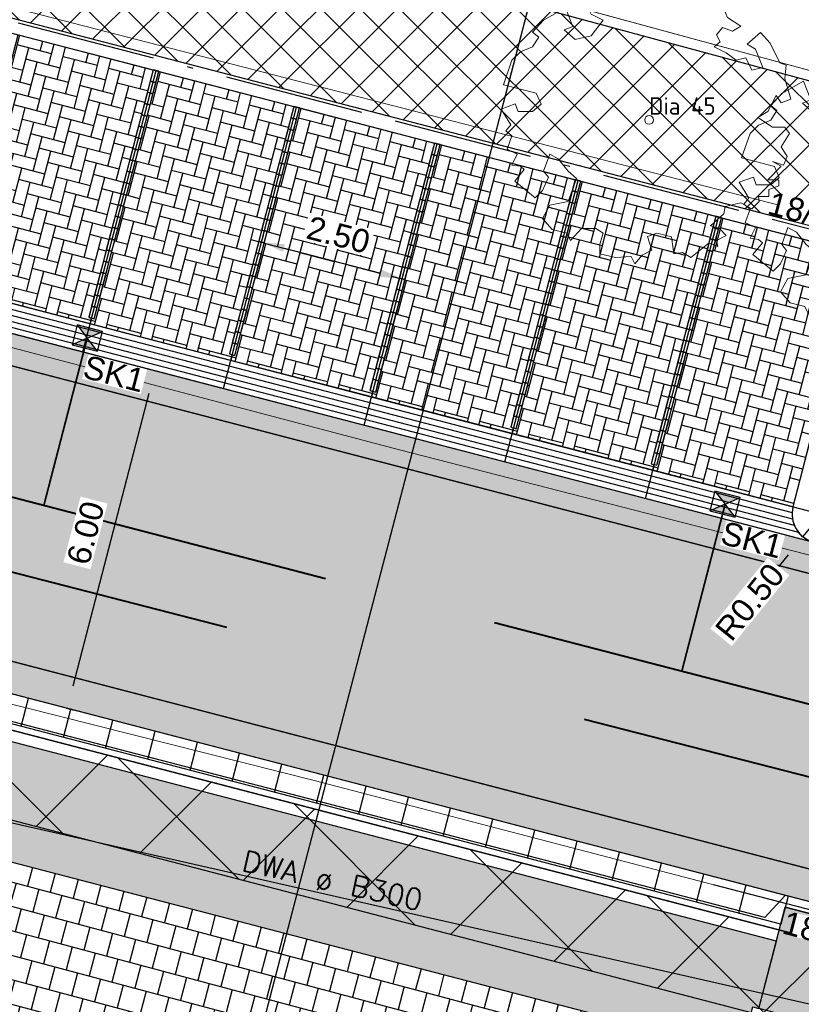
# Model space of a CAD drawing. Header units: metres. Extents: x 252743 to 254903, y 592696 to 593766.
# Tile 29 of 174: x 253704 to 253718, y 592955 to 592972. Entities that reach past the tile are written whole.
import ezdxf
from ezdxf.enums import TextEntityAlignment as Align
from ezdxf.lldxf.tags import DXFTag

# ---------------------------------------------------------------- set-up
doc = ezdxf.new("R2010")
doc.units = ezdxf.units.M
doc.set_wipeout_variables(frame=1)
for name, pattern in [('ACAD_ISO11W100', [33, 12, -3, 12, -3, 0, -3]), ('CENTER', [50.8, 31.75, -6.35, 6.35, -6.35]), ('HIDDEN', [9.525, 6.35, -3.175]), ('IMPORT-KG-KADASTRAAL-SO _2_', [0]), ('IMPORT-KG-PERCEEL-SO _2_', [0])]:
    doc.linetypes.add(name, pattern=pattern)
for name, color, linetype, lineweight in [('132034000_dwg', 8, 'Continuous', 5), ('B-BH-GR-BEPLANTING_CULTUUR_HEESTERS-G', 250, 'Continuous', 18), ('B-BH-KG-GRENS_KADASTRAAL-G', 250, 'IMPORT-KG-KADASTRAAL-SO _2_', 18), ('B-BH-KG-GRENS_PERCEEL-G', 250, 'IMPORT-KG-PERCEEL-SO _2_', 18), ('B-BH-VH-OPENVERHARDING-G', 250, 'Continuous', 18), ('B-WE-GR-BOOM-S2', 8, 'Continuous', 9), ('B-WE-GR-BOOM_STAMDIAMETER-T', 7, 'Continuous', 25), ('N-RI-DWA-PVC', 12, 'CENTER', 40), ('N-RI-HWA-PVC', 150, 'ACAD_ISO11W100', 40), ('N-RI-HWA-PVC125 KOLKAANSLUITING', 140, 'HIDDEN', 35), ('N-woningen', 1, 'Continuous', 0)]:
    doc.layers.add(name, color=color, linetype=linetype, lineweight=lineweight)
doc.layers.add('ALGEMEEN HULP', color=6, linetype='Continuous', plot=False)
for name, color, linetype in [('ALGEMEEN TEKST 200', 7, 'Continuous'), ('B-RI-DWA-BETON', 8, 'Continuous'), ('B-RI-TEKST 200', 8, 'Continuous'), ('N-GR-ARC-GROENVOORZIENING-N', 82, 'Continuous'), ('N-KL-NUTSSTROOK', 10, 'Continuous'), ('N-RI-KOLK-STRAATKOLK', 7, 'Continuous'), ('N-WB-AANDUIDING PROFIEL', 4, 'Continuous'), ('N-WB-ANTIWORTELSCHERM', 6, 'ZIGZAG'), ('N-WB-ARC-BETONSTEEN KF', 253, 'Continuous'), ('N-WB-ARC-BETONTEGEL 30X30', 8, 'Continuous'), ('N-WB-ARC-SBS-KF-ROODBRUIN-PARKEREN', 24, 'Continuous'), ('N-WB-ARC-SBS-KF-ROODBRUIN-RIJBAAN', 24, 'Continuous'), ('N-WB-BAND TEKST 200', 7, 'Continuous'), ('N-WB-BAND TROTTOIRBAND 18 20', 7, 'ACAD_ISO11W100'), ('N-WB-BOCHTSTRAAL', 7, 'Continuous'), ('N-WB-INRITBLOK 18 20', 2, 'Continuous'), ('N-WB-KANTVERHARDING', 2, 'Continuous'), ('N-WB-MATERIAALGRENS', 1, 'Continuous'), ('N-WB-MOLGOOT GEBAKKEN DF', 8, 'Continuous')]:
    doc.layers.add(name, color=color, linetype=linetype)
doc.layers.add('B-WE-KG-GRENS_PERCEEL-G', color=7, linetype='KG-PERCEEL-SO', lineweight=18, true_color=0x00a6ff)
doc.layers.get('0').freeze()
doc.styles.add('B_STANDARD 200', font='txt.shx', dxfattribs={"height": 0.36})
doc.styles.add('N_STANDARD 200', font='arial.ttf', dxfattribs={"height": 0.4})
doc.styles.add('NLCS-ISO', font='txt')
doc.styles.get("Standard").update_dxf_attribs({"font": 'simplex.shx'})
tags = doc.linetypes.add('KG-PERCEEL-SO', pattern='A,5.5,-2,["P",Standard,S=1.8,R=0,X=-0.5,Y=-0.9],-2,5.5,-2,[5,NLCS.SHX,S=0.75,R=0,X=0,Y=0],-2', length=19).pattern_tags.tags
tags[6] = DXFTag(74, 10)
doc.linetypes.add('ZIGZAG', pattern='A,0.00254,-5.08,[131,ltypeshp.shx,S=5.08,R=0,X=-5.08,Y=0],-10.16,[131,ltypeshp.shx,S=5.08,R=180,X=5.08,Y=0],-5.08', length=20.32254)
doc.dimstyles.new('N_DIMENSION 200', dxfattribs={"dimtxt": 0.4, "dimasz": 0.4, "dimexe": 0.125, "dimexo": 0.125, "dimgap": 0.25, "dimtad": 1, "dimzin": 3, "dimdsep": 46, "dimtxsty": 'N_STANDARD 200', "dimcen": 0, "dimazin": 3, "dimtfac": 1, "dimtix": 1, "dimtmove": 2, "dimatfit": 3, "dimfxl": 0.125, "dimfxlon": 1, "dimtfill": 1, "dimtolj": 1, "dimtzin": 0, "dimarcsym": 0})
pattern_1 = [(165.067, (253716.5436, 592954.40695), (-0.104725, -0.392675), []), (255.067, (253716.5436, 592954.40695), (0.09161254, -0.44503746), [0.4064, -0.4064])]

# ---------------------------------------------------------------- blocks, each defined once
blk = doc.blocks.new('*D470')
at = {"layer": 'ALGEMEEN TEKST 200', "color": 0, "lineweight": -2, "transparency": 16777216}
for p, q in [((253708.293, 592968.337), (253708.324, 592968.458)), ((253708.68, 592968.236), (253710.324, 592967.808)), ((253710.711, 592967.707), (253710.743, 592967.828))]:
    blk.add_line(p, q, dxfattribs=at)
at = {"layer": 'ALGEMEEN TEKST 200', "color": 0, "transparency": 16777216}
for points in [[(253708.696, 592968.3), (253708.663, 592968.171), (253708.293, 592968.337)], [(253710.341, 592967.872), (253710.308, 592967.743), (253710.711, 592967.707)]]:
    blk.add_solid(points, dxfattribs=at)
at = {"layer": 'Defpoints', "color": 0, "transparency": 16777216}
for p in [(253708.293, 592968.337), (253710.711, 592967.707), (253710.711, 592967.707)]:
    blk.add_point(p, dxfattribs=at)
at = {"layer": 'ALGEMEEN TEKST 200', "color": 0, "transparency": 16777216, "insert": (253709.616, 592968.461), "char_height": 0.4, "attachment_point": 5, "rotation": 345.4061, "style": 'N_STANDARD 200', "bg_fill": 3, "box_fill_scale": 1.1, "bg_fill_color": 256, "bg_fill_true_color": 13158600, "bg_fill_transparency": 0}
blk.add_mtext('\\A1;2.50', dxfattribs=at)
blk = doc.blocks.new('*D513')
at = {"layer": 'ALGEMEEN TEKST 200', "color": 0, "lineweight": -2, "transparency": 16777216}
for p, q in [((253706.451, 592966.128), (253706.584, 592966.094)), ((253705.052, 592960.705), (253706.363, 592965.738)), ((253704.939, 592960.321), (253705.072, 592960.287))]:
    blk.add_line(p, q, dxfattribs=at)
at = {"layer": 'ALGEMEEN TEKST 200', "color": 0, "transparency": 16777216}
for points in [[(253706.298, 592965.755), (253706.427, 592965.721), (253706.463, 592966.125)], [(253704.988, 592960.722), (253705.117, 592960.689), (253704.951, 592960.318)]]:
    blk.add_solid(points, dxfattribs=at)
at = {"layer": 'Defpoints', "color": 0, "transparency": 16777216}
for p in [(253706.281, 592966.172), (253706.463, 592966.125), (253704.769, 592960.366)]:
    blk.add_point(p, dxfattribs=at)
at = {"layer": 'ALGEMEEN TEKST 200', "color": 0, "transparency": 16777216, "insert": (253705.268, 592963.336), "char_height": 0.4, "attachment_point": 5, "rotation": 75.4061, "style": 'N_STANDARD 200', "bg_fill": 3, "box_fill_scale": 1.1, "bg_fill_color": 256, "bg_fill_true_color": 13158600, "bg_fill_transparency": 0}
blk.add_mtext('\\A1;6.00', dxfattribs=at)
blk = doc.blocks.new('SGR-BOOM_06_ST')
at = {"linetype": 'Continuous', "flags": 128}
blk.add_lwpolyline([(2.698, 3.52), (2.53, 3.939), (2.197, 4.064), (1.945, 4.524), (1.273, 4.692), (0.855, 4.524), (1.108, 4.273), (1.064, 3.812), (0.228, 3.98), (0.352, 4.315), (0.184, 4.692), (-0.15, 4.609), (-0.486, 4.692), (-1.155, 4.65), (-1.491, 4.483), (-1.952, 4.565), (-2.539, 4.105), (-2.12, 3.896), (-1.994, 3.644), (-1.575, 3.435), (-1.994, 2.89), (-2.539, 2.766), (-2.915, 3.099), (-2.62, 3.217), (-2.873, 3.855), (-3.628, 3.435), (-4.004, 3.016), (-3.794, 2.848), (-4.004, 2.514), (-4.425, 2.346), (-4.717, 2.054), (-5.01, 1.214), (-3.88, 0.921), (-3.712, 0.544), (-4.004, 0.293), (-4.507, 0.293), (-4.602, 0.556), (-5.093, 0.376), (-4.758, -0.168), (-4.925, -0.377), (-4.717, -0.545), (-4.884, -1.006), (-4.532, -1.182), (-4.717, -1.551), (-4.424, -1.592), (-4.293, -1.707), (-4.619, -2.107), (-3.921, -2.682), (-3.668, -2.431), (-3.46, -1.97), (-3.627, -1.761), (-3.419, -1.174), (-3.124, -1.342), (-2.788, -1.761), (-2.496, -2.01), (-2.788, -2.808), (-3.419, -2.932), (-3.668, -3.394), (-3.333, -3.771), (-2.832, -3.897), (-2.769, -4.022), (-2.706, -4.148), (-2.328, -3.729), (-1.826, -3.729), (-1.575, -3.897), (-1.699, -4.273), (-1.699, -4.609), (-1.154, -4.736), (-0.61, -4.692), (-0.486, -4.945), (-0.233, -4.65), (0.101, -4.483), (-0.059, -4.007), (0.269, -3.896), (0.773, -4.023), (0.856, -4.609), (1.149, -4.565), (1.442, -4.736), (2.071, -4.232), (2.365, -4.356), (2.322, -4.147), (2.657, -3.98), (2.406, -3.728), (2.113, -3.644), (2.574, -3.226), (2.615, -2.975), (3.16, -2.848), (3.538, -3.058), (3.787, -2.807), (3.77, -2.633), (4.123, -2.633), (4.123, -2.387), (4.459, -2.263), (4.459, -2.054), (4.082, -2.054), (4.543, -1.591), (4.25, -1.425), (4.627, -1.55), (4.752, -1.257), (4.543, -0.921), (4.835, -0.461), (4.668, -0.252), (4.25, -0.252), (3.746, 0.085), (4.082, 0.294), (4.375, 0.838), (4.543, 0.589), (4.876, 0.713), (4.667, 1.425), (4.711, 1.886), (4.5, 1.97), (4.164, 2.64), (3.828, 3.013), (3.374, 2.604), (3.663, 2.431), (3.914, 1.802), (3.537, 1.718), (3.327, 2.136), (2.991, 2.054), (2.657, 2.305), (2.238, 2.514), (2.447, 2.682), (2.321, 2.932), (2.53, 3.184), (2.866, 3.059), (3.159, 3.227)], close=True, dxfattribs=at)
blk.add_circle((0, 0), 0.15)
at = {"layer": 'B-WE-GR-BOOM_STAMDIAMETER-T', "style": 'NLCS-ISO'}
blk.add_attdef('STAMDIAMETER', text='', height=0.3, dxfattribs=at).set_placement((0, 0), align=Align.BOTTOM_LEFT)
blk = doc.blocks.new('STRAATKOLK STR3545')
h = blk.add_hatch(color=256)
h.dxf.hatch_style = 1
h.paths.add_polyline_path([(0, 0.35), (0.225, 0.175), (0.45, 0.35)])
h = blk.add_hatch(color=256)
h.dxf.hatch_style = 1
h.paths.add_polyline_path([(0.225, 0.175), (0, 0), (0.45, 0)])
for points in [[(0, 0.35), (0.225, 0.175), (0.45, 0.35)], [(0, 0.35), (0, 0), (0.45, 0), (0.45, 0.35)], [(0.225, 0.175), (0, 0), (0.45, 0)]]:
    blk.add_lwpolyline(points, close=True)
at = {"style": 'N_STANDARD 200'}
blk.add_attdef('STRAATKOLK', (0.297, -0.502), '', height=0.4, dxfattribs=at)
at = {"color": 7, "true_color": 0xffffff}
blk.add_wipeout([(0.316, -0.088), (1.358, -0.088), (1.358, -0.525), (0.316, -0.525)], dxfattribs=at)
blk = doc.blocks.new('DOORSNEDE AANDUIDING')
for p, q in [((-0.002, 1.073), (-0.169, 0.409)), ((0, 0), (-0.002, 1.073)), ((-0.002, 1.073), (0.167, 0.41)), ((-0.169, 0.409), (-0.001, 0.506)), ((0.167, 0.41), (-0.001, 0.506)), ((0, 0), (-1.549, -0.002))]:
    blk.add_line(p, q)
at = {"style": 'N_STANDARD 200'}
blk.add_attdef('DOORSNEDE', (0.275, 0.02), '', height=0.6, dxfattribs=at)
blk = doc.blocks.new('*D619')
at = {"layer": 'Defpoints', "color": 0, "transparency": 16777216}
for p in [(253717.918, 592963.66), (253717.602, 592963.272)]:
    blk.add_point(p, dxfattribs=at)
at = {"layer": 'N-WB-BOCHTSTRAAL', "color": 0, "lineweight": -2, "transparency": 16777216}
for p, q in [((253717.918, 592963.66), (253717.602, 592963.272)), ((253717.35, 592962.961), (253717.098, 592962.65))]:
    blk.add_line(p, q, dxfattribs=at)
at = {"layer": 'N-WB-BOCHTSTRAAL', "color": 0, "transparency": 16777216, "insert": (253716.692, 592962.149), "char_height": 0.4, "attachment_point": 5, "rotation": 50.9413, "style": 'N_STANDARD 200', "bg_fill": 3, "box_fill_scale": 1.1, "bg_fill_color": 256, "bg_fill_true_color": 13158600, "bg_fill_transparency": 0}
blk.add_mtext('\\A1;R0.50', dxfattribs=at)
at = {"layer": 'N-WB-BOCHTSTRAAL', "color": 0, "transparency": 16777216}
blk.add_solid([(253717.299, 592963.003), (253717.402, 592962.919), (253717.602, 592963.272)], dxfattribs=at)
blk = doc.blocks.new('132034000_dwg_GWW-CAD Brk tekening 12A-1381409-Plot dakaanzicht')
at = {"layer": 'B-BH-KG-GRENS_KADASTRAAL-G', "color": 253, "linetype": 'Continuous', "lineweight": 9, "flags": 128}
blk.add_lwpolyline([(253694234, 592982610), (253693021, 592977946), (253700087, 592976085), (253720737, 592970468), (253722948, 592978792)], dxfattribs=at)
at = {"layer": 'B-BH-KG-GRENS_PERCEEL-G', "color": 253, "linetype": 'Continuous', "lineweight": 9, "flags": 128}
for points in [[(253713634, 592943134), (253715130, 592948862), (253712274, 592949608), (253709546, 592950320), (253706818, 592951033), (253704090, 592951745), (253701361, 592952458), (253700105, 592952786), (253700105, 592976085), (253720737, 592970468), (253722948, 592978792), (253724573, 592984910), (253726191, 592990999), (253727809, 592997088), (253729427, 593003177), (253735461, 593001566), (253737091, 593007654), (253739538, 593016792), (253705519, 593025989)], [(253717760, 592980177), (253722948, 592978792), (253720737, 592970468), (253700087, 592976085)]]:
    blk.add_lwpolyline(points, dxfattribs=at)
blk = doc.blocks.new('132034000_dwg_GWW-CAD Bgt tekening 12A-1381416-Plot dakaanzicht')
at = {"layer": 'B-BH-GR-BEPLANTING_CULTUUR_HEESTERS-G', "color": 253, "lineweight": 9, "flags": 128}
blk.add_lwpolyline([(253700087, 592976085), (253720737, 592970468), (253726362, 592968974), (253725773, 592966758), (253692352, 592975385), (253693018, 592977947)], close=True, dxfattribs=at)
at = {"layer": 'B-BH-VH-OPENVERHARDING-G', "color": 253, "lineweight": 9, "flags": 128}
for points in [[(253758495, 592946357), (253718795, 592956575), (253709219, 592959073), (253671896, 592968486)], [(253673562, 592974542), (253688964, 592970491), (253690843, 592969995), (253710666, 592964765), (253724244, 592961282), (253746161, 592955660), (253746800, 592955523), (253747447, 592955436), (253748099, 592955399), (253748752, 592955415), (253749402, 592955481), (253750045, 592955598), (253750676, 592955764)], [(253671896, 592968486), (253709219, 592959073), (253718795, 592956575), (253758495, 592946357)]]:
    blk.add_lwpolyline(points, dxfattribs=at)
blk.add_lwpolyline([(253692352, 592975385), (253725773, 592966758), (253724869, 592963519), (253724244, 592961282), (253710666, 592964765), (253690843, 592969995), (253692250, 592975411)], close=True, dxfattribs=at)
blk = doc.blocks.new('132034000_dwg-1357416-Plot dakaanzicht')
for name in ['132034000_dwg_GWW-CAD Brk tekening 12A-1381409-Plot dakaanzicht', '132034000_dwg_GWW-CAD Bgt tekening 12A-1381416-Plot dakaanzicht']:
    blk.add_blockref(name, (0, 0))

msp = doc.modelspace()

# ---------------------------------------------------------------- hatches: boundary and pattern name
at = {"layer": 'N-GR-ARC-GROENVOORZIENING-N'}
h = msp.add_hatch(dxfattribs=at)
h.set_pattern_fill('ANSI37', color=256, scale=0.15)
h.paths.add_polyline_path([(253725.862, 592968.973), (253724.223, 592962.806), (253717.868, 592964.477), (253718.852, 592968.324), (253694.202, 592974.742), (253693.196, 592970.879), (253691.311, 592971.368), (253692.99, 592977.799), (253720.84, 592970.272)])
at = {"layer": 'N-KL-NUTSSTROOK'}
h = msp.add_hatch(dxfattribs=at)
h.set_pattern_fill('ANSI37', color=256, scale=0.5)
h.paths.add_polyline_path([(253662.036, 592970.868), (253803.581, 592934.019), (253803.158, 592932.579), (253661.658, 592969.417)])
at = {"layer": 'N-WB-ARC-BETONTEGEL 30X30'}
h = msp.add_hatch(dxfattribs=at)
h.set_pattern_fill('AR-B88', color=256, scale=0.002, angle=165.067, style=0)
h.set_pattern_definition(pattern_1)
h.paths.add_polyline_path([(253717.148, 592956.316), (253700.697, 592960.6), (253700.848, 592961.18), (253698.91, 592961.673), (253698.761, 592961.102), (253681.826, 592965.512), (253681.977, 592966.094), (253665.528, 592970.377), (253665.074, 592968.635), (253681.626, 592964.325), (253681.421, 592963.552), (253698.257, 592959.168), (253700.193, 592958.665), (253716.543, 592954.406), (253716.741, 592955.182), (253716.846, 592955.155)])
h = msp.add_hatch(dxfattribs=at)
h.set_pattern_fill('AR-B88', color=256, scale=0.002, angle=165.067, style=0)
h.set_pattern_definition(pattern_1)
h.paths.add_polyline_path([(253681.421, 592963.552), (253698.257, 592959.168), (253700.193, 592958.665), (253716.544, 592954.407), (253715.13, 592948.862), (253698.565, 592953.188), (253696.902, 592953.766), (253680.013, 592958.246)])
h = msp.add_hatch(dxfattribs=at)
h.set_pattern_fill('AR-B88', color=256, scale=0.002, angle=165.067, style=0)
h.set_pattern_definition([(165.067, (253717.2996, 592956.8969), (-0.104725, -0.392675), []), (255.067, (253717.2996, 592956.89688), (0.09161254, -0.44503746), [0.4064, -0.4064])])
h.paths.add_polyline_path([(253803.58, 592932.572), (253716.846, 592955.155), (253717.3, 592956.897), (253801.95, 592934.856), (253804.067, 592934.238)])
at = {"layer": 'N-WB-ARC-SBS-KF-ROODBRUIN-PARKEREN'}
h = msp.add_hatch(dxfattribs=at)
h.set_pattern_fill('AR-HBONE', color=256, scale=0.002, angle=30.41)
h.set_pattern_definition([(75.41, (32.90105, -8.56637), (-0.14546126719, 0.24783361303), [0.6096, -0.2032]), (165.41, (32.95223, -8.36972), (-0.14546126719, 0.24783361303), [0.6096, -0.2032])])
h.paths.add_polyline_path([(253704.107, 592971.905), (253706.429, 592971.302), (253705.32, 592967.044), (253705.368, 592967.031), (253705.344, 592966.934), (253702.924, 592967.564), (253702.95, 592967.661), (253702.998, 592967.649)])
h = msp.add_hatch(dxfattribs=at)
h.set_pattern_fill('AR-HBONE', color=256, scale=0.002, angle=30.41)
h.set_pattern_definition([(75.41, (35.32039, -9.19628), (-0.14546126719, 0.24783361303), [0.6096, -0.2032]), (165.41, (35.37157, -8.99964), (-0.14546126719, 0.24783361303), [0.6096, -0.2032])])
h.paths.add_polyline_path([(253706.526, 592971.275), (253708.849, 592970.672), (253707.739, 592966.414), (253707.787, 592966.401), (253707.763, 592966.304), (253705.344, 592966.934), (253705.369, 592967.031), (253705.417, 592967.019)])
h = msp.add_hatch(dxfattribs=at)
h.set_pattern_fill('AR-HBONE', color=256, scale=0.002, angle=30.41)
h.set_pattern_definition([(75.41, (37.73973, -9.8262), (-0.14546126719, 0.24783361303), [0.6096, -0.2032]), (165.41, (37.79091, -9.62955), (-0.14546126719, 0.24783361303), [0.6096, -0.2032])])
h.paths.add_polyline_path([(253708.945, 592970.645), (253711.268, 592970.042), (253710.158, 592965.784), (253710.207, 592965.771), (253710.182, 592965.674), (253707.763, 592966.304), (253707.788, 592966.401), (253707.836, 592966.389)])
h = msp.add_hatch(dxfattribs=at)
h.set_pattern_fill('AR-HBONE', color=256, scale=0.002, angle=30.41)
h.set_pattern_definition([(75.41, (40.15907, -10.45612), (-0.14546126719, 0.24783361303), [0.6096, -0.2032]), (165.41, (40.21025, -10.25947), (-0.14546126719, 0.24783361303), [0.6096, -0.2032])])
h.paths.add_polyline_path([(253711.365, 592970.016), (253713.687, 592969.412), (253712.578, 592965.154), (253712.626, 592965.142), (253712.602, 592965.044), (253710.182, 592965.674), (253710.208, 592965.771), (253710.256, 592965.759)])
h = msp.add_hatch(dxfattribs=at)
h.set_pattern_fill('AR-HBONE', color=256, scale=0.002, angle=30.41)
h.set_pattern_definition([(75.41, (42.5784, -11.08604), (-0.14546126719, 0.24783361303), [0.6096, -0.2032]), (165.41, (42.6296, -10.88939), (-0.14546126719, 0.24783361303), [0.6096, -0.2032])])
h.paths.add_polyline_path([(253713.784, 592969.386), (253716.107, 592968.782), (253714.997, 592964.524), (253715.046, 592964.512), (253715.021, 592964.414), (253712.602, 592965.044), (253712.627, 592965.141), (253712.675, 592965.129)])
h = msp.add_hatch(dxfattribs=at)
h.set_pattern_fill('AR-HBONE', color=256, scale=0.002, angle=30.41)
h.set_pattern_definition([(75.41, (44.99775, -11.71595), (-0.14546126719, 0.24783361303), [0.6096, -0.2032]), (165.41, (45.04893, -11.5193), (-0.14546126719, 0.24783361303), [0.6096, -0.2032])])
edge = h.paths.add_edge_path()
edge.add_line((253716.203, 592968.756), (253718.268, 592968.219))
edge.add_arc((253718.193, 592967.929), 0.3, -14.4764, 75.4361, ccw=False)
edge.add_line((253718.483, 592967.854), (253717.433, 592963.786))
edge.add_line((253717.433, 592963.786), (253715.021, 592964.414))
edge.add_line((253715.021, 592964.414), (253715.046, 592964.511))
edge.add_line((253715.046, 592964.511), (253715.094, 592964.499))
edge.add_line((253715.094, 592964.499), (253716.203, 592968.756))
at = {"layer": 'N-WB-ARC-SBS-KF-ROODBRUIN-RIJBAAN'}
h = msp.add_hatch(dxfattribs=at)
h.set_pattern_fill('AR-BRSTD', color=256, scale=0.002, angle=74.95)
edge = h.paths.add_edge_path()
edge.add_line((253749.466, 592954.929), (253749.329, 592954.406))
edge.add_line((253749.329, 592954.406), (253703.952, 592966.221))
edge.add_line((253703.952, 592966.221), (253676.82, 592973.286))
edge.add_line((253676.82, 592973.286), (253666.374, 592976.005))
edge.add_arc((253666.868, 592975.915), 0.502, 75.1872, 169.6973, ccw=False)
edge.add_line((253666.996, 592976.401), (253669.897, 592975.647))
edge.add_line((253669.897, 592975.647), (253687.335, 592971.107))
edge.add_line((253687.335, 592971.107), (253711.583, 592964.792))
edge.add_line((253711.583, 592964.792), (253727.6, 592960.622))
edge.add_line((253727.6, 592960.622), (253749.466, 592954.929))
h = msp.add_hatch(dxfattribs=at)
h.set_pattern_fill('AR-HBONE', color=256, scale=0.002, angle=164.95)
edge = h.paths.add_edge_path()
edge.add_line((253663.09, 592975.076), (253665.035, 592974.567))
edge.add_arc((253665.221, 592975.551), 1.002, 259.3129, 345.3711)
edge.add_line((253666.19, 592975.298), (253666.374, 592976.005))
edge.add_line((253666.374, 592976.005), (253666.942, 592975.857))
edge.add_line((253666.942, 592975.857), (253686.697, 592970.715))
edge.add_line((253686.697, 592970.715), (253693.248, 592969.008))
edge.add_line((253693.248, 592969.008), (253717.778, 592962.621))
edge.add_line((253717.778, 592962.621), (253728.172, 592959.915))
edge.add_line((253728.172, 592959.915), (253747.616, 592954.852))
edge.add_line((253747.616, 592954.852), (253749.329, 592954.406))
edge.add_line((253749.329, 592954.406), (253749.466, 592954.929))
edge.add_arc((253750.725, 592959.767), 5, 255.4061, 300.4258)
edge.add_line((253753.257, 592955.456), (253758.219, 592947.007))
edge.add_line((253758.219, 592947.007), (253717.573, 592957.59))
edge.add_line((253717.573, 592957.59), (253701.122, 592961.874))
edge.add_line((253701.122, 592961.874), (253699.099, 592962.4))
edge.add_line((253699.099, 592962.4), (253682.164, 592966.81))
edge.add_line((253682.164, 592966.81), (253665.727, 592971.09))
edge.add_line((253665.727, 592971.09), (253665.143, 592971.242))
edge.add_line((253665.143, 592971.242), (253665.241, 592971.616))
edge.add_arc((253664.273, 592971.868), 1, 345.3798, 435.2164)
edge.add_line((253664.528, 592972.835), (253662.637, 592973.335))
edge.add_line((253662.637, 592973.335), (253663.09, 592975.076))
h = msp.add_hatch(dxfattribs=at)
h.set_pattern_fill('AR-BRSTD', color=256, scale=0.002, angle=74.95)
edge = h.paths.add_edge_path()
edge.add_line((253665.143, 592971.242), (253758.219, 592947.007))
edge.add_line((253758.219, 592947.007), (253758.742, 592946.872))
edge.add_line((253758.742, 592946.872), (253758.682, 592946.639))
edge.add_arc((253758.391, 592946.715), 0.3, 255.4063, 345.4455, ccw=False)
edge.add_line((253758.316, 592946.424), (253665.296, 592970.644))
edge.add_arc((253665.372, 592970.934), 0.3, 165.2716, 255.4063, ccw=False)
edge.add_line((253665.082, 592971.011), (253665.143, 592971.242))

# ---------------------------------------------------------------- linework, layer by layer
at = {"layer": 'ALGEMEEN HULP'}
msp.add_line((253686.812, 592971.243), (253728.3, 592960.44), dxfattribs=at)
msp.add_lwpolyline([(253805.635, 592933.485), (253662.036, 592970.868)], dxfattribs=at)
at = {"layer": 'B-RI-DWA-BETON'}
msp.add_line((253699.279, 592959.424), (253720.416, 592954.624), dxfattribs=at)
at = {"layer": 'B-WE-KG-GRENS_PERCEEL-G', "ltscale": 0.5}
msp.add_lwpolyline([(253722.948, 592978.792), (253720.737, 592970.468), (253700.087, 592976.085)], dxfattribs=at)
at = {"layer": 'N-GR-ARC-GROENVOORZIENING-N'}
msp.add_lwpolyline([(253725.862, 592968.973), (253724.223, 592962.806), (253717.868, 592964.477), (253718.852, 592968.324), (253694.202, 592974.742), (253693.196, 592970.879), (253691.311, 592971.368), (253692.99, 592977.799), (253720.84, 592970.272)], close=True, dxfattribs=at)
at = {"layer": 'N-KL-NUTSSTROOK'}
msp.add_lwpolyline([(253662.036, 592970.868), (253803.581, 592934.019), (253803.158, 592932.579), (253661.658, 592969.417)], close=True, dxfattribs=at)
at = {"layer": 'N-RI-HWA-PVC'}
msp.add_line((253755.952, 592950.46), (253688.63, 592967.936), dxfattribs=at)
at = {"layer": 'N-RI-HWA-PVC125 KOLKAANSLUITING'}
for p, q in [((253705.295, 592966.687), (253704.546, 592963.805)), ((253716.265, 592963.83), (253715.519, 592960.956))]:
    msp.add_line(p, q, dxfattribs=at)
at = {"layer": 'N-WB-AANDUIDING PROFIEL'}
msp.add_line((253712.935, 592972.59), (253707.278, 592950.913), dxfattribs=at)
at = {"layer": 'N-WB-ANTIWORTELSCHERM', "ltscale": 0.2}
msp.add_line((253716.058, 592957.289), (253726.397, 592954.618), dxfattribs=at)
at = {"layer": 'N-WB-ARC-BETONSTEEN KF'}
for points in [[(253706.476, 592971.084), (253706.526, 592971.277), (253706.43, 592971.302), (253706.379, 592971.109)], [(253706.426, 592970.89), (253706.476, 592971.084), (253706.379, 592971.109), (253706.329, 592970.915)], [(253706.375, 592970.697), (253706.426, 592970.89), (253706.329, 592970.915), (253706.278, 592970.722)], [(253706.325, 592970.503), (253706.375, 592970.697), (253706.278, 592970.722), (253706.228, 592970.528)], [(253706.274, 592970.31), (253706.325, 592970.503), (253706.228, 592970.528), (253706.178, 592970.335)], [(253708.895, 592970.453), (253708.946, 592970.647), (253708.849, 592970.672), (253708.798, 592970.478)], [(253708.845, 592970.259), (253708.895, 592970.453), (253708.798, 592970.478), (253708.748, 592970.285)], [(253706.224, 592970.116), (253706.274, 592970.31), (253706.178, 592970.335), (253706.127, 592970.141)], [(253708.794, 592970.066), (253708.845, 592970.259), (253708.748, 592970.285), (253708.698, 592970.091)], [(253706.173, 592969.922), (253706.224, 592970.116), (253706.127, 592970.141), (253706.077, 592969.948)], [(253708.744, 592969.872), (253708.794, 592970.066), (253708.698, 592970.091), (253708.647, 592969.898)], [(253711.315, 592969.823), (253711.365, 592970.017), (253711.268, 592970.042), (253711.218, 592969.848)], [(253706.123, 592969.729), (253706.173, 592969.922), (253706.077, 592969.948), (253706.026, 592969.754)], [(253708.693, 592969.679), (253708.744, 592969.872), (253708.647, 592969.898), (253708.597, 592969.704)], [(253711.264, 592969.63), (253711.315, 592969.823), (253711.218, 592969.848), (253711.167, 592969.655)], [(253706.073, 592969.535), (253706.123, 592969.729), (253706.026, 592969.754), (253705.976, 592969.561)], [(253708.643, 592969.485), (253708.693, 592969.679), (253708.597, 592969.704), (253708.546, 592969.511)], [(253706.022, 592969.342), (253706.073, 592969.535), (253705.976, 592969.561), (253705.925, 592969.367)], [(253708.593, 592969.292), (253708.643, 592969.485), (253708.546, 592969.511), (253708.496, 592969.317)], [(253711.214, 592969.436), (253711.264, 592969.63), (253711.167, 592969.655), (253711.117, 592969.461)], [(253705.972, 592969.148), (253706.022, 592969.342), (253705.925, 592969.367), (253705.875, 592969.174)], [(253711.163, 592969.242), (253711.214, 592969.436), (253711.117, 592969.461), (253711.066, 592969.268)], [(253713.734, 592969.195), (253713.785, 592969.388), (253713.688, 592969.413), (253713.637, 592969.22)], [(253705.921, 592968.955), (253705.972, 592969.148), (253705.875, 592969.174), (253705.825, 592968.98)], [(253708.542, 592969.098), (253708.593, 592969.292), (253708.496, 592969.317), (253708.445, 592969.123)], [(253711.113, 592969.049), (253711.163, 592969.242), (253711.066, 592969.268), (253711.016, 592969.074)], [(253713.684, 592969.001), (253713.734, 592969.195), (253713.637, 592969.22), (253713.587, 592969.026)], [(253708.492, 592968.905), (253708.542, 592969.098), (253708.445, 592969.123), (253708.395, 592968.93)], [(253711.062, 592968.855), (253711.113, 592969.049), (253711.016, 592969.074), (253710.966, 592968.881)], [(253713.633, 592968.807), (253713.684, 592969.001), (253713.587, 592969.026), (253713.537, 592968.833)], [(253705.871, 592968.761), (253705.921, 592968.955), (253705.825, 592968.98), (253705.774, 592968.786)], [(253708.441, 592968.711), (253708.492, 592968.905), (253708.395, 592968.93), (253708.345, 592968.736)], [(253711.012, 592968.662), (253711.062, 592968.855), (253710.966, 592968.881), (253710.915, 592968.687)], [(253713.583, 592968.614), (253713.633, 592968.807), (253713.537, 592968.833), (253713.486, 592968.639)], [(253705.82, 592968.568), (253705.871, 592968.761), (253705.774, 592968.786), (253705.724, 592968.593)], [(253708.391, 592968.518), (253708.441, 592968.711), (253708.345, 592968.736), (253708.294, 592968.543)], [(253710.962, 592968.468), (253711.012, 592968.662), (253710.915, 592968.687), (253710.865, 592968.494)], [(253716.153, 592968.563), (253716.204, 592968.757), (253716.107, 592968.782), (253716.056, 592968.588)], [(253705.77, 592968.374), (253705.82, 592968.568), (253705.724, 592968.593), (253705.673, 592968.399)], [(253708.34, 592968.324), (253708.391, 592968.518), (253708.294, 592968.543), (253708.244, 592968.349)], [(253710.911, 592968.275), (253710.962, 592968.468), (253710.865, 592968.494), (253710.814, 592968.3)], [(253713.533, 592968.42), (253713.583, 592968.614), (253713.486, 592968.639), (253713.436, 592968.446)], [(253716.103, 592968.37), (253716.153, 592968.563), (253716.056, 592968.588), (253716.006, 592968.395)], [(253705.72, 592968.181), (253705.77, 592968.374), (253705.673, 592968.399), (253705.623, 592968.206)], [(253708.29, 592968.131), (253708.34, 592968.324), (253708.244, 592968.349), (253708.193, 592968.156)], [(253713.482, 592968.227), (253713.533, 592968.42), (253713.436, 592968.446), (253713.385, 592968.252)], [(253716.052, 592968.176), (253716.103, 592968.37), (253716.006, 592968.395), (253715.956, 592968.201)], [(253705.669, 592967.987), (253705.72, 592968.181), (253705.623, 592968.206), (253705.572, 592968.012)], [(253708.24, 592967.937), (253708.29, 592968.131), (253708.193, 592968.156), (253708.143, 592967.962)], [(253710.861, 592968.081), (253710.911, 592968.275), (253710.814, 592968.3), (253710.764, 592968.106)], [(253713.432, 592968.033), (253713.482, 592968.227), (253713.385, 592968.252), (253713.335, 592968.059)], [(253716.002, 592967.983), (253716.052, 592968.176), (253715.956, 592968.201), (253715.905, 592968.008)], [(253705.619, 592967.794), (253705.669, 592967.987), (253705.572, 592968.012), (253705.522, 592967.819)], [(253710.81, 592967.888), (253710.861, 592968.081), (253710.764, 592968.106), (253710.713, 592967.913)], [(253713.381, 592967.84), (253713.432, 592968.033), (253713.335, 592968.059), (253713.284, 592967.865)], [(253715.952, 592967.789), (253716.002, 592967.983), (253715.905, 592968.008), (253715.855, 592967.814)], [(253705.568, 592967.6), (253705.619, 592967.794), (253705.522, 592967.819), (253705.472, 592967.625)], [(253708.189, 592967.743), (253708.24, 592967.937), (253708.143, 592967.962), (253708.092, 592967.769)], [(253710.76, 592967.694), (253710.81, 592967.888), (253710.713, 592967.913), (253710.663, 592967.719)], [(253713.331, 592967.646), (253713.381, 592967.84), (253713.284, 592967.865), (253713.234, 592967.671)], [(253715.901, 592967.596), (253715.952, 592967.789), (253715.855, 592967.814), (253715.804, 592967.621)], [(253708.139, 592967.55), (253708.189, 592967.743), (253708.092, 592967.769), (253708.042, 592967.575)], [(253710.709, 592967.501), (253710.76, 592967.694), (253710.663, 592967.719), (253710.613, 592967.526)], [(253713.28, 592967.453), (253713.331, 592967.646), (253713.234, 592967.671), (253713.184, 592967.478)], [(253705.518, 592967.406), (253705.568, 592967.6), (253705.472, 592967.625), (253705.421, 592967.432)], [(253708.088, 592967.356), (253708.139, 592967.55), (253708.042, 592967.575), (253707.992, 592967.382)], [(253710.659, 592967.307), (253710.709, 592967.501), (253710.613, 592967.526), (253710.562, 592967.332)], [(253713.23, 592967.259), (253713.28, 592967.453), (253713.184, 592967.478), (253713.133, 592967.284)], [(253715.851, 592967.402), (253715.901, 592967.596), (253715.804, 592967.621), (253715.754, 592967.427)], [(253705.467, 592967.213), (253705.518, 592967.406), (253705.421, 592967.432), (253705.371, 592967.238)], [(253708.038, 592967.163), (253708.088, 592967.356), (253707.992, 592967.382), (253707.941, 592967.188)], [(253710.609, 592967.114), (253710.659, 592967.307), (253710.562, 592967.332), (253710.512, 592967.139)], [(253715.8, 592967.208), (253715.851, 592967.402), (253715.754, 592967.427), (253715.703, 592967.234)], [(253705.417, 592967.019), (253705.467, 592967.213), (253705.371, 592967.238), (253705.32, 592967.045)], [(253707.987, 592966.969), (253708.038, 592967.163), (253707.941, 592967.188), (253707.891, 592966.995)], [(253710.558, 592966.92), (253710.609, 592967.114), (253710.512, 592967.139), (253710.461, 592966.945)], [(253713.18, 592967.066), (253713.23, 592967.259), (253713.133, 592967.284), (253713.083, 592967.091)], [(253715.75, 592967.015), (253715.8, 592967.208), (253715.703, 592967.234), (253715.653, 592967.04)], [(253707.937, 592966.776), (253707.987, 592966.969), (253707.891, 592966.995), (253707.84, 592966.801)], [(253713.129, 592966.872), (253713.18, 592967.066), (253713.083, 592967.091), (253713.032, 592966.897)], [(253715.699, 592966.821), (253715.75, 592967.015), (253715.653, 592967.04), (253715.603, 592966.847)], [(253707.887, 592966.582), (253707.937, 592966.776), (253707.84, 592966.801), (253707.79, 592966.607)], [(253710.508, 592966.726), (253710.558, 592966.92), (253710.461, 592966.945), (253710.411, 592966.752)], [(253713.079, 592966.679), (253713.129, 592966.872), (253713.032, 592966.897), (253712.982, 592966.704)], [(253715.649, 592966.628), (253715.699, 592966.821), (253715.603, 592966.847), (253715.552, 592966.653)], [(253710.457, 592966.533), (253710.508, 592966.726), (253710.411, 592966.752), (253710.36, 592966.558)], [(253713.028, 592966.485), (253713.079, 592966.679), (253712.982, 592966.704), (253712.931, 592966.51)], [(253715.599, 592966.434), (253715.649, 592966.628), (253715.552, 592966.653), (253715.502, 592966.46)], [(253707.836, 592966.389), (253707.887, 592966.582), (253707.79, 592966.607), (253707.739, 592966.414)], [(253710.407, 592966.339), (253710.457, 592966.533), (253710.36, 592966.558), (253710.31, 592966.365)], [(253712.978, 592966.291), (253713.028, 592966.485), (253712.931, 592966.51), (253712.881, 592966.317)], [(253715.548, 592966.241), (253715.599, 592966.434), (253715.502, 592966.46), (253715.451, 592966.266)], [(253710.356, 592966.146), (253710.407, 592966.339), (253710.31, 592966.365), (253710.26, 592966.171)], [(253712.927, 592966.098), (253712.978, 592966.291), (253712.881, 592966.317), (253712.831, 592966.123)], [(253710.306, 592965.952), (253710.356, 592966.146), (253710.26, 592966.171), (253710.209, 592965.978)], [(253712.877, 592965.904), (253712.927, 592966.098), (253712.831, 592966.123), (253712.78, 592965.93)], [(253715.498, 592966.047), (253715.548, 592966.241), (253715.451, 592966.266), (253715.401, 592966.072)], [(253710.256, 592965.759), (253710.306, 592965.952), (253710.209, 592965.978), (253710.159, 592965.784)], [(253715.447, 592965.854), (253715.498, 592966.047), (253715.401, 592966.072), (253715.35, 592965.879)], [(253712.827, 592965.711), (253712.877, 592965.904), (253712.78, 592965.93), (253712.73, 592965.736)], [(253715.397, 592965.66), (253715.447, 592965.854), (253715.35, 592965.879), (253715.3, 592965.685)], [(253712.776, 592965.517), (253712.827, 592965.711), (253712.73, 592965.736), (253712.679, 592965.543)], [(253715.346, 592965.467), (253715.397, 592965.66), (253715.3, 592965.685), (253715.25, 592965.492)], [(253712.726, 592965.324), (253712.776, 592965.517), (253712.679, 592965.543), (253712.629, 592965.349)], [(253715.296, 592965.273), (253715.346, 592965.467), (253715.25, 592965.492), (253715.199, 592965.298)], [(253712.675, 592965.13), (253712.726, 592965.324), (253712.629, 592965.349), (253712.578, 592965.155)], [(253715.246, 592965.08), (253715.296, 592965.273), (253715.199, 592965.298), (253715.149, 592965.105)], [(253715.195, 592964.886), (253715.246, 592965.08), (253715.149, 592965.105), (253715.098, 592964.911)], [(253715.145, 592964.692), (253715.195, 592964.886), (253715.098, 592964.911), (253715.048, 592964.718)], [(253715.094, 592964.499), (253715.145, 592964.692), (253715.048, 592964.718), (253714.997, 592964.524)]]:
    msp.add_lwpolyline(points, close=True, dxfattribs=at)
at = {"layer": 'N-WB-ARC-BETONTEGEL 30X30'}
for points in [[(253717.148, 592956.316), (253700.697, 592960.6), (253700.848, 592961.18), (253698.91, 592961.673), (253698.761, 592961.102), (253681.826, 592965.512), (253681.977, 592966.094), (253665.528, 592970.377), (253665.074, 592968.635), (253681.626, 592964.325), (253681.421, 592963.552), (253698.257, 592959.168), (253700.193, 592958.665), (253716.543, 592954.406), (253716.741, 592955.182), (253716.846, 592955.155)], [(253681.421, 592963.552), (253698.257, 592959.168), (253700.193, 592958.665), (253716.544, 592954.407), (253715.13, 592948.862), (253698.565, 592953.188), (253696.902, 592953.766), (253680.013, 592958.246)], [(253803.58, 592932.572), (253716.846, 592955.155), (253717.3, 592956.897), (253801.95, 592934.856), (253804.067, 592934.238)]]:
    msp.add_lwpolyline(points, close=True, dxfattribs=at)
at = {"layer": 'N-WB-ARC-SBS-KF-ROODBRUIN-PARKEREN'}
for points in [[(253749.466, 592954.929), (253749.329, 592954.406), (253703.952, 592966.221), (253676.82, 592973.286), (253666.374, 592976.005, -0.437461), (253666.996, 592976.401), (253669.897, 592975.647), (253687.335, 592971.107), (253711.583, 592964.792), (253727.6, 592960.622)], [(253663.09, 592975.076), (253665.035, 592974.567, 0.394204), (253666.19, 592975.298), (253666.374, 592976.005), (253666.942, 592975.857), (253686.697, 592970.715), (253693.248, 592969.008), (253717.778, 592962.621), (253728.172, 592959.915), (253747.616, 592954.852), (253749.329, 592954.406), (253749.466, 592954.929, 0.199002), (253753.257, 592955.456), (253758.219, 592947.007), (253717.573, 592957.59), (253701.122, 592961.874), (253699.099, 592962.4), (253682.164, 592966.81), (253665.727, 592971.09), (253665.143, 592971.242), (253665.241, 592971.616, 0.413378), (253664.528, 592972.835), (253662.637, 592973.335)], [(253665.143, 592971.242), (253758.219, 592947.007), (253758.742, 592946.872), (253758.682, 592946.639, -0.414414), (253758.316, 592946.424), (253665.296, 592970.644, -0.414902), (253665.082, 592971.011)], [(253716.203, 592968.756), (253718.268, 592968.219, -0.413766), (253718.483, 592967.854), (253717.433, 592963.786), (253715.021, 592964.414), (253715.046, 592964.511), (253715.094, 592964.499)]]:
    msp.add_lwpolyline(points, format="xyb", close=True, dxfattribs=at)
for points in [[(253704.107, 592971.905), (253706.429, 592971.302), (253705.32, 592967.044), (253705.368, 592967.031), (253705.344, 592966.934), (253702.924, 592967.564), (253702.95, 592967.661), (253702.998, 592967.649)], [(253706.526, 592971.275), (253708.849, 592970.672), (253707.739, 592966.414), (253707.787, 592966.401), (253707.763, 592966.304), (253705.344, 592966.934), (253705.369, 592967.031), (253705.417, 592967.019)], [(253708.945, 592970.645), (253711.268, 592970.042), (253710.158, 592965.784), (253710.207, 592965.771), (253710.182, 592965.674), (253707.763, 592966.304), (253707.788, 592966.401), (253707.836, 592966.389)], [(253711.365, 592970.016), (253713.687, 592969.412), (253712.578, 592965.154), (253712.626, 592965.142), (253712.602, 592965.044), (253710.182, 592965.674), (253710.208, 592965.771), (253710.256, 592965.759)], [(253713.784, 592969.386), (253716.107, 592968.782), (253714.997, 592964.524), (253715.046, 592964.512), (253715.021, 592964.414), (253712.602, 592965.044), (253712.627, 592965.141), (253712.675, 592965.129)]]:
    msp.add_lwpolyline(points, close=True, dxfattribs=at)
at = {"layer": 'N-WB-BAND TROTTOIRBAND 18 20', "ltscale": 0.2}
for p, q in [((253694.722, 592974.556), (253718.31, 592968.414)), ((253717.434, 592963.786), (253717.919, 592963.658))]:
    msp.add_line(p, q, dxfattribs=at)
msp.add_lwpolyline([(253760.448, 592952.645), (253758.875, 592946.589, -0.414419), (253758.265, 592946.231), (253717.3, 592956.897)], format="xyb", dxfattribs=at)
at = {"layer": 'N-WB-INRITBLOK 18 20'}
for p, q in [((253710.576, 592958.854), (253700.898, 592961.374)), ((253710.45, 592958.37), (253700.531, 592960.953)), ((253704.159, 592960.008), (253704.286, 592960.492)), ((253704.885, 592959.819), (253705.011, 592960.303)), ((253705.611, 592959.63), (253705.737, 592960.114)), ((253706.337, 592959.441), (253706.463, 592959.925)), ((253707.063, 592959.252), (253707.189, 592959.736)), ((253707.788, 592959.063), (253707.914, 592959.547)), ((253708.514, 592958.874), (253708.64, 592959.358)), ((253709.24, 592958.685), (253709.366, 592959.169)), ((253709.966, 592958.496), (253710.092, 592958.98)), ((253717.35, 592957.089), (253710.576, 592958.854)), ((253710.692, 592958.307), (253710.818, 592958.791)), ((253711.417, 592958.118), (253711.543, 592958.601)), ((253717.224, 592956.605), (253710.45, 592958.37)), ((253712.143, 592957.929), (253712.269, 592958.412)), ((253712.869, 592957.74), (253712.995, 592958.223)), ((253713.595, 592957.551), (253713.721, 592958.034)), ((253714.321, 592957.362), (253714.447, 592957.845)), ((253715.046, 592957.173), (253715.172, 592957.656)), ((253715.772, 592956.983), (253715.898, 592957.467)), ((253716.624, 592957.278), (253716.498, 592956.794)), ((253717.35, 592957.089), (253717.224, 592956.605))]:
    msp.add_line(p, q, dxfattribs=at)
at = {"layer": 'N-WB-INRITBLOK 18 20', "color": 8}
for q in [(253700.82, 592960.919), (253717.301, 592957.102)]:
    msp.add_line((253716.948, 592956.719), q, dxfattribs=at)
at = {"layer": 'N-WB-KANTVERHARDING'}
msp.add_line((253717.35, 592957.09), (253665.296, 592970.644), dxfattribs=at)
for points in [[(253793.595, 593032.529), (253787.588, 593034.091, 0.414324), (253780.271, 593029.792), (253758.682, 592946.639, -0.414414), (253758.316, 592946.424), (253717.35, 592957.09)], [(253693.248, 592970.084), (253694.305, 592974.147, -0.414214), (253694.671, 592974.362), (253718.259, 592968.22, -0.412936), (253718.474, 592967.856), (253717.433, 592963.784)]]:
    msp.add_lwpolyline(points, format="xyb", dxfattribs=at)
for points in [[(253705.218, 592966.449), (253706.478, 592971.288)], [(253707.637, 592965.819), (253708.897, 592970.658)], [(253710.056, 592965.189), (253711.316, 592970.028)], [(253693.115, 592969.6), (253717.309, 592963.301)], [(253712.476, 592964.56), (253713.736, 592969.398)], [(253714.895, 592963.93), (253716.155, 592968.768)]]:
    msp.add_lwpolyline(points, dxfattribs=at)
for centre, start, end in [((253717.917, 592963.66), 165.6561, 255.4039), ((253717.918, 592963.66), 165.5227, 255.5266)]:
    msp.add_arc(centre, 0.5, start, end, dxfattribs=at)
at = {"layer": 'N-WB-MATERIAALGRENS'}
msp.add_lwpolyline([(253693.241, 592970.084), (253717.434, 592963.785)], dxfattribs=at)
at = {"layer": 'N-WB-MOLGOOT GEBAKKEN DF'}
for points in [[(253693.156, 592969.9), (253717.424, 592963.581)], [(253693.215, 592969.988), (253717.418, 592963.686)], [(253692.951, 592969.747), (253717.527, 592963.348)], [(253693.073, 592969.818), (253717.455, 592963.47)], [(253693.115, 592969.601), (253717.793, 592963.176)]]:
    msp.add_lwpolyline(points, dxfattribs=at)
at = {"layer": 'N-woningen'}
msp.add_lwpolyline([(253722.948, 592978.792), (253695.169, 592986.209), (253693.021, 592977.946), (253700.087, 592976.085), (253720.737, 592970.468), (253722.948, 592978.792)], close=True, dxfattribs=at)

# ---------------------------------------------------------------- block references
at = {"layer": '132034000_dwg', "color": 253, "lineweight": 9, "xscale": 0.001, "yscale": 0.001, "zscale": 0.001}
msp.add_blockref('132034000_dwg-1357416-Plot dakaanzicht', (0, 0), dxfattribs=at)
at = {"layer": 'B-WE-GR-BOOM-S2'}
ref = msp.add_blockref('SGR-BOOM_06_ST', (253714.958, 592970.439, -0.395), dxfattribs=dict(at, xscale=0.5, yscale=0.5, zscale=0.5))
ref.add_attrib('STAMDIAMETER', 'Dia 45', dxfattribs={"layer": 'B-WE-GR-BOOM_STAMDIAMETER-T', "height": 0.3, "style": 'NLCS-ISO'}).set_placement((253714.958, 592970.439, -0.395), align=Align.BOTTOM_LEFT)
ref = msp.add_blockref('SGR-BOOM_06_ST', (253719.053, 592969.179, -0.389), dxfattribs=dict(at, xscale=0.5, yscale=0.5, zscale=0.5))
ref.add_attrib('STAMDIAMETER', 'Dia 30', dxfattribs={"layer": 'B-WE-GR-BOOM_STAMDIAMETER-T', "height": 0.3, "style": 'NLCS-ISO'}).set_placement((253719.053, 592969.179, -0.389), align=Align.BOTTOM_LEFT)
at = {"layer": 'N-WB-AANDUIDING PROFIEL', "rotation": 75.36985103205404}
msp.add_blockref('DOORSNEDE AANDUIDING', (253712.935, 592972.59), dxfattribs=at).add_auto_attribs({'DOORSNEDE': 'A'})

# ---------------------------------------------------------------- texts
at = {"layer": 'B-RI-TEKST 200', "style": 'B_STANDARD 200'}
msp.add_text('DWA ø B300', height=0.36, rotation=347.2919, dxfattribs=at).set_placement((253707.935, 592957.53))

# ---------------------------------------------------------------- next in the draw order: texts
at = {"layer": 'N-WB-BAND TEKST 200', "char_height": 0.4, "width": 1.11436, "attachment_point": 8, "style": 'N_STANDARD 200', "bg_fill": 3, "box_fill_scale": 1, "bg_fill_color": 256, "bg_fill_transparency": 0}
for insert, rotation in [((253717.646, 592968.644), 345.1494), ((253717.9, 592956.273), 345.5126)]:
    msp.add_mtext('{\\C7;18/20}', dxfattribs=dict(at, insert=insert, rotation=rotation))

# ---------------------------------------------------------------- next in the draw order: dimensions: what is measured, and where the dimension line sits
at = {"layer": 'ALGEMEEN TEKST 200'}
for p1, p2, distance, picture, middle in [((253708.293, 592968.337), (253710.711, 592967.707), 0, '*D470', (253709.616, 592968.461)), ((253704.769, 592960.366), (253706.281, 592966.172), -0.188, '*D513', (253705.268, 592963.336))]:
    dim = msp.add_aligned_dim(p1=p1, p2=p2, distance=distance, dimstyle='N_DIMENSION 200', override={"dimfxl": 0.0125}, dxfattribs=at)
    dim.commit()
    dim.dimension.update_dxf_attribs({"geometry": picture, "text_midpoint": middle})
at = {"layer": 'N-WB-BOCHTSTRAAL'}
dim = msp.add_radius_dim(center=(253717.918, 592963.66), mpoint=(253717.602, 592963.272), dimstyle='N_DIMENSION 200', override={"dimfxl": 0.0125}, dxfattribs=at)
dim.commit()
dim.dimension.update_dxf_attribs({"geometry": '*D619', "text_midpoint": (253716.692, 592962.149), "dimtype": 164})

# ---------------------------------------------------------------- next in the draw order: linework, layer by layer
at = {"layer": 'N-RI-DWA-PVC'}
msp.add_line((253756.896, 592949.061), (253699.74, 592963.756), dxfattribs=at)

# ---------------------------------------------------------------- next in the draw order: block references
at = {"layer": 'N-RI-KOLK-STRAATKOLK', "rotation": 345.5268934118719}
msp.add_blockref('STRAATKOLK STR3545', (253705.033, 592966.574), dxfattribs=at).add_auto_attribs({'STRAATKOLK': 'SK1'})

# ---------------------------------------------------------------- next in the draw order: block references
msp.add_blockref('STRAATKOLK STR3545', (253716.003, 592963.717), dxfattribs=at).add_auto_attribs({'STRAATKOLK': 'SK1'})

doc.saveas('drawing.dxf')
